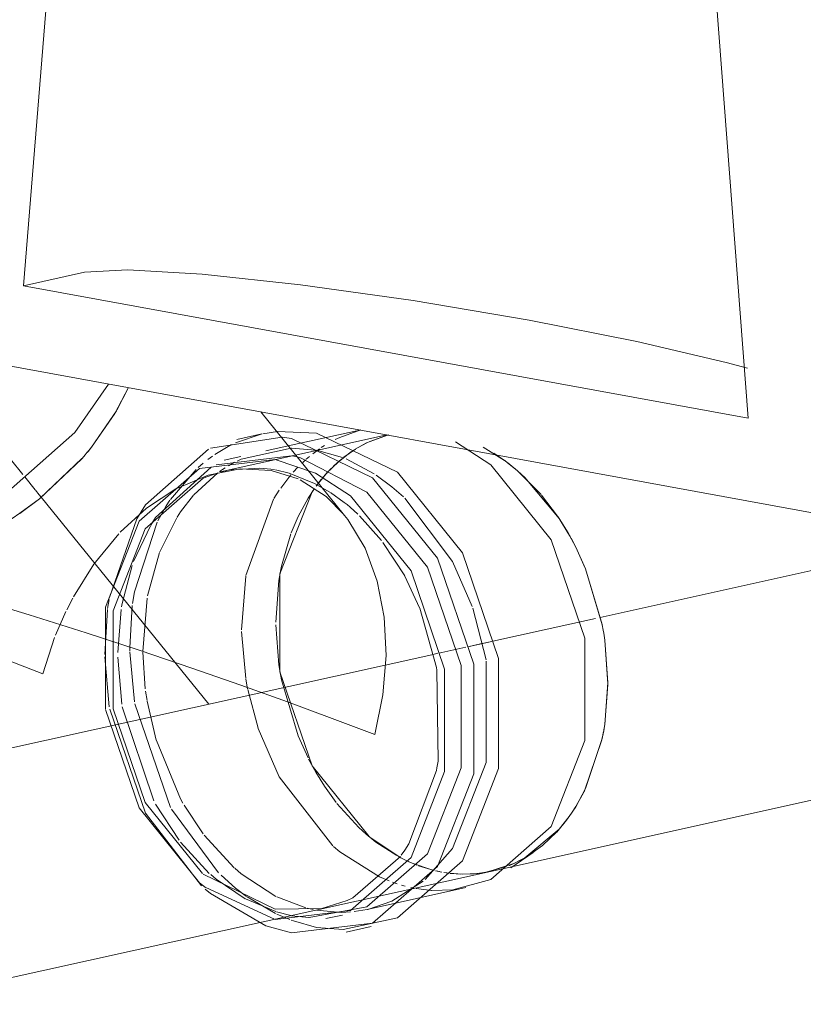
# Model space of a CAD drawing. Header units: millimetres. Extents: x -121 to 29920, y 1231 to 31888.
# Tile 17 of 106: x 8794 to 8986, y 8950 to 9192. Entities that reach past the tile are written whole.
import ezdxf

# ---------------------------------------------------------------- set-up
doc = ezdxf.new("R2010")
doc.units = ezdxf.units.MM
doc.linetypes.add('ADSK_Осевая', pattern=[700, 500, -100, 0, -100])
for name, color, linetype, lineweight in [('P-PIPE-____-CNTR', 3, 'ADSK_Осевая', 20), ('P-PIPE-____-OTLN', 3, 'Continuous', 20), ('P-SANR-FIXT-OTLN', 6, 'Continuous', 20)]:
    doc.layers.add(name, color=color, linetype=linetype, lineweight=lineweight)

# ---------------------------------------------------------------- blocks, each defined once
blk = doc.blocks.new('ADSK_Унитаз напольный_ГОСТ 30493-2017 - Вертикальный выпуск-1554708-3D severage Left')
at = {"layer": 'P-SANR-FIXT-OTLN'}
for p, q in [((-15990.12, 9126.56), (-15977.29, 9286.98)), ((-15825.03, 9259.16), (-15812.48, 9094.09)), ((-15975.17, 9129.87), (-15990.12, 9126.56)), ((-15812.48, 9094.09), (-15990.12, 9126.56)), ((-15788.44, 9069.35), (-16017.89, 9111.29))]:
    blk.add_line(p, q, dxfattribs=at)
blk.add_polyline3d([(-15812.64, 9106.3, 0), (-15817.83, 9107.71, 0), (-15839.72, 9112.87, 0), (-15866.18, 9118.1, 0), (-15894.62, 9122.9, 0), (-15922.24, 9126.79, 0), (-15946.35, 9129.39, 0), (-15964.59, 9130.46, 0), (-15975.17, 9129.87, 0)], dxfattribs=at)
blk = doc.blocks.new('ADSK_ППР_Тройник канализационный_Составной - Тройник канализационный-1666626-3D severage Left')
at = {"layer": 'P-PIPE-____-OTLN', "color": 9}
for p, q in [((-15964.42, 9101.55), (-15967.25, 9096.04)), ((-15967.37, 9095.83), (-15973.48, 9086.96)), ((-15926.72, 9089.41), (-15944.3, 9086.7)), ((-15931.88, 9090.15), (-15938.18, 9088.05)), ((-15931.69, 9090.22), (-15937.81, 9088.87)), ((-15927.84, 9090.77), (-15931.48, 9090.24)), ((-15912.6, 9089.36), (-15913.76, 9088.81)), ((-15973.51, 9086.93), (-15974.34, 9085.91)), ((-15974.34, 9085.91), (-15973.51, 9086.93)), ((-15925.24, 9087.25), (-15930.76, 9086.03)), ((-15918.53, 9086.25), (-15924.4, 9086.74)), ((-15911.92, 9084.41), (-15918.31, 9086.21)), ((-15877.42, 9086.91), (-15872.2, 9083.67)), ((-15975.86, 9084.14), (-15986.05, 9074.43)), ((-15975.05, 9085.07), (-15975.81, 9084.19)), ((-15974.52, 9085.69), (-15975.03, 9085.09)), ((-15975.03, 9085.09), (-15974.52, 9085.69)), ((-15924.43, 9084.86), (-15942.92, 9082.65)), ((-15923.42, 9084.99), (-15941.97, 9080.88)), ((-15936.88, 9084.67), (-15940.91, 9083.78)), ((-15918.55, 9080.61), (-15928.46, 9083.96)), ((-15922.42, 9084.38), (-15924.25, 9084.82)), ((-15904.19, 9080.44), (-15911.06, 9084.07)), ((-15939.56, 9081.37), (-15940.3, 9081.22)), ((-15932.2, 9081.81), (-15939.23, 9081.42)), ((-15872.16, 9083.64), (-15871.47, 9083.13)), ((-15871.43, 9083.09), (-15869.01, 9081.15)), ((-15940.52, 9081.17), (-15941.7, 9080.89)), ((-15922.83, 9079.16), (-15929.41, 9081.2)), ((-15918.8, 9078.06), (-15925.03, 9080.54)), ((-15868.98, 9081.13), (-15863.22, 9075.32)), ((-15920.39, 9074.45), (-15918.82, 9076.83)), ((-15986.23, 9074.29), (-15991.04, 9070.72)), ((-15911.49, 9073.41), (-15914.88, 9075.83)), ((-15863.13, 9075.2), (-15859.18, 9070.02)), ((-15908.19, 9070.54), (-15910.08, 9072.25)), ((-15902.33, 9064.02), (-15907.75, 9070.11)), ((-15859.08, 9069.86), (-15856.66, 9065.99)), ((-15856.64, 9065.95), (-15856.13, 9065.05)), ((-15855.87, 9064.59), (-15854.75, 9062.46)), ((-15896.67, 9055.39), (-15902.01, 9063.59)), ((-15854.72, 9062.41), (-15852.39, 9057.27)), ((-15852.34, 9057.13), (-15848.26, 9043.41)), ((-15927.52, 9054.22), (-15927.14, 9056.5)), ((-15893.05, 9047.55), (-15896.63, 9055.31)), ((-15978.1, 9049.87), (-15979.56, 9047.05)), ((-15979.75, 9046.65), (-15982.31, 9040.84)), ((-15888.88, 9032.9), (-15893, 9047.43)), ((-15876.74, 9034.75), (-15879.96, 9047.42)), ((-15848.25, 9043.36), (-15848.01, 9042.06)), ((-15982.53, 9040.28), (-15985.44, 9031.38)), ((-15847.88, 9041.3), (-15847.62, 9039.62)), ((-15847.61, 9039.57), (-15846.87, 9028.91)), ((-15927.14, 9031.15), (-15927.52, 9033.57)), ((-15888.51, 9009.91), (-15888.77, 9032.27)), ((-15846.87, 9028.74), (-15847.61, 9019.01)), ((-15847.62, 9018.96), (-15847.85, 9017.58)), ((-15848.01, 9016.67), (-15848.3, 9015.24)), ((-15848.32, 9015.13), (-15852.71, 9002.4)), ((-15918.51, 9007.24), (-15920.24, 9010.42)), ((-15895.64, 8989.68), (-15888.9, 9007.63)), ((-15852.76, 9002.31), (-15854.72, 8998.77)), ((-15854.75, 8998.73), (-15856.35, 8996.33)), ((-15857, 8995.43), (-15859.41, 8992.54)), ((-15903.72, 8990.09), (-15906.14, 8992.04)), ((-15859.48, 8992.47), (-15862.86, 8989.26)), ((-15897.62, 8986.22), (-15905.24, 8991.28)), ((-15909.43, 8976.44), (-15897.74, 8986.58)), ((-15869.91, 8984.82), (-15876.32, 8982.76)), ((-15869.51, 8985.02), (-15871.03, 8984.35)), ((-15866.67, 8986.54), (-15867.53, 8986.04)), ((-15871.77, 8984.06), (-15877.04, 8982.63)), ((-15946.12, 8982.23), (-15928.46, 8973.66)), ((-15945.47, 8978.91), (-15928.64, 8971.15)), ((-15890.06, 8978.24), (-15884.89, 8978.37)), ((-15928.46, 8973.66), (-15917.01, 8973.78)), ((-15918.31, 8973.37), (-15912.26, 8972.83)), ((-15909.1, 8973.01), (-15905.85, 8973.55)), ((-15924.43, 8972.01), (-15920.22, 8971.58)), ((-15923.94, 8970.72), (-15918.31, 8969.15)), ((-15918.31, 8969.15), (-15911.79, 8968.65))]:
    blk.add_line(p, q, dxfattribs=at)
at = {"layer": 'P-PIPE-____-OTLN', "color": 22}
for p, q in [((-15911.42, 9070.21), (-15931.97, 9095.59)), ((-15907.65, 9091.14), (-15925.24, 9087.25)), ((-15907.43, 9091.18), (-15912.6, 9089.36)), ((-15918.31, 9090.42), (-15927.84, 9090.77)), ((-15924.43, 9089.07), (-15926.72, 9089.41)), ((-15901.06, 9089.94), (-15923.42, 9084.99)), ((-15973.48, 9086.96), (-15974.58, 9085.62)), ((-15874.85, 9085.44), (-15872, 9083.51)), ((-15888.77, 9032.27), (-15888.88, 9032.9)), ((-15870.65, 8983.74), (-15865.18, 8987.51)), ((-15862.86, 8989.26), (-15866.67, 8986.54)), ((-15867.85, 8985.86), (-15869.91, 8984.82)), ((-16022.95, 8950.28), (-15875.68, 8982.89)), ((-15905.85, 8973.55), (-15881.65, 8978.91)), ((-15916.01, 8971.3), (-15911.97, 8972.19)), ((-15930.76, 8969.54), (-15924.43, 8967.8)), ((-15911.04, 8968), (-15904.92, 8969.35))]:
    blk.add_line(p, q, dxfattribs=at)
at = {"layer": 'P-PIPE-____-OTLN', "color": 10}
for p, q in [((-15906.02, 9087.99), (-15900.63, 9090.01)), ((-15905.24, 9088.36), (-15900.74, 9089.98)), ((-15939.12, 9087.61), (-15943.26, 9085.15)), ((-15917.58, 9086.53), (-15919.24, 9085.31)), ((-15916.36, 9087.33), (-15917.14, 9086.83)), ((-15911.59, 9084.48), (-15908.78, 9086.46)), ((-15909.22, 9086.18), (-15908.48, 9086.64)), ((-15908.38, 9086.7), (-15905.83, 9088.08)), ((-15907.93, 9086.97), (-15906.02, 9087.99)), ((-15943.79, 9084.78), (-15944.93, 9083.94)), ((-15920.98, 9083.85), (-15921.68, 9083.22)), ((-15920.06, 9084.64), (-15920.81, 9084)), ((-15915.11, 9081.3), (-15912.19, 9084)), ((-15912.53, 9083.71), (-15909.7, 9085.86)), ((-15947.81, 9081.5), (-15954.13, 9074.14)), ((-15946.11, 9082.99), (-15947.3, 9081.96)), ((-15941.35, 9081.47), (-15942.12, 9080.94)), ((-15940.71, 9081.89), (-15941.35, 9081.47)), ((-15938.39, 9083.23), (-15939.91, 9082.38)), ((-15928.6, 9081.44), (-15932.2, 9081.81)), ((-15925.03, 9080.54), (-15928.35, 9081.39)), ((-15922.86, 9082.05), (-15924.01, 9080.82)), ((-15915.68, 9080.7), (-15914.67, 9081.74)), ((-15914.1, 9082.3), (-15912.62, 9083.64)), ((-15942.53, 9080.65), (-15948.41, 9075.25)), ((-15924.6, 9080.14), (-15927.08, 9076.93)), ((-15917.85, 9078.13), (-15916.36, 9079.94)), ((-15917.81, 9078.19), (-15917.18, 9078.98)), ((-15916.72, 9079.53), (-15915.26, 9081.15)), ((-15916.36, 9079.95), (-15915.76, 9080.62)), ((-15915.06, 9075.95), (-15918.8, 9078.06)), ((-15918.42, 9077.38), (-15917.99, 9077.96)), ((-15918.39, 9077.42), (-15917.85, 9078.14)), ((-15928.83, 9074.21), (-15935.62, 9055.51)), ((-15927.43, 9076.42), (-15928.74, 9074.36)), ((-15955.16, 9072.54), (-15957.19, 9068.9)), ((-15954.27, 9073.93), (-15955.16, 9072.54)), ((-15962.38, 9069.34), (-15969.09, 9050.09)), ((-15952.56, 9069.63), (-15956.73, 9061.26)), ((-15959.04, 9067.69), (-15963.19, 9058.88)), ((-15956.77, 9061.15), (-15959.78, 9050.45)), ((-15935.66, 9055.3), (-15936.73, 9042.17)), ((-15928.28, 9044.03), (-15927.52, 9054.22)), ((-15959.87, 9049.94), (-15960.93, 9036.81)), ((-15969.18, 9049.56), (-15969.52, 9047.35)), ((-15963.47, 9048.13), (-15964.08, 9037.71)), ((-15969.56, 9047.1), (-15970.24, 9036.07)), ((-15966.23, 9047.09), (-15967.02, 9036.55)), ((-15927.52, 9033.57), (-15928.28, 9043.37)), ((-15936.72, 9041.77), (-15935.66, 9030.19)), ((-15970.23, 9035.53), (-15969.11, 9023.23)), ((-15967.01, 9035.44), (-15966.06, 9023.91)), ((-15964.08, 9037.65), (-15964.07, 9036.99)), ((-15964.07, 9036.73), (-15962.97, 9024.46)), ((-15960.93, 9036.67), (-15960.29, 9027.63)), ((-15935.63, 9030), (-15935.21, 9027.71)), ((-15960.22, 9027.1), (-15959.87, 9024.83)), ((-15935.17, 9027.53), (-15932.63, 9018.06)), ((-15962.89, 9023.98), (-15954.13, 8998.53)), ((-15959.84, 9024.64), (-15957.6, 9015.09)), ((-15965.96, 9023.29), (-15958.19, 9000.16)), ((-15957.76, 8999.35), (-15952, 8990.51)), ((-15953.9, 8998.12), (-15942.31, 8982.56)), ((-15950.76, 8999.14), (-15946.1, 8992.09)), ((-15951.68, 8990.09), (-15944.59, 8982.41)), ((-15945.89, 8991.81), (-15938.51, 8983.8)), ((-15898.62, 8986.76), (-15903.72, 8990.09)), ((-15896.02, 8985.43), (-15898.11, 8986.48)), ((-15895.49, 8985.19), (-15897.62, 8986.22)), ((-15894.82, 8984.9), (-15895.88, 8985.37)), ((-15893.7, 8984.45), (-15895.18, 8985.06)), ((-15890.52, 8983.4), (-15894.36, 8984.72)), ((-15890.26, 8983.33), (-15893.28, 8984.29)), ((-15889.74, 8983.2), (-15890.52, 8983.4)), ((-15889.49, 8983.13), (-15890.26, 8983.33)), ((-15887.57, 8982.72), (-15889.16, 8983.06)), ((-15888.15, 8982.83), (-15888.93, 8983)), ((-15885.57, 8982.42), (-15887.09, 8982.63)), ((-15886.06, 8982.48), (-15887.08, 8982.63)), ((-15883.65, 8982.26), (-15885.57, 8982.42)), ((-15882.63, 8982.21), (-15885.54, 8982.41)), ((-15879.66, 8982.3), (-15883.03, 8982.23)), ((-15878.78, 8982.38), (-15882.61, 8982.21)), ((-15877.04, 8982.63), (-15879.66, 8982.3)), ((-15876.32, 8982.76), (-15878.78, 8982.38)), ((-15902.89, 8981.54), (-15900.51, 8980.54)), ((-15899.69, 8980.23), (-15898.52, 8979.84)), ((-15897.5, 8979.53), (-15896.6, 8979.28)), ((-15895.19, 8978.94), (-15894.54, 8978.81)), ((-15893.85, 8978.68), (-15890.07, 8978.24)), ((-15935.71, 8976.13), (-15928.32, 8973.02)), ((-15935.34, 8976.62), (-15928.37, 8972.53)), ((-15928.02, 8976.63), (-15920.95, 8973.96)), ((-15928.09, 8972.95), (-15924.62, 8972.05)), ((-15920.56, 8973.86), (-15919.12, 8973.52)), ((-15912.26, 8972.83), (-15909.95, 8972.93)), ((-15928.07, 8972.39), (-15924.87, 8971.05)), ((-15924.55, 8970.94), (-15923.94, 8970.72))]:
    blk.add_line(p, q, dxfattribs=at)
at = {"layer": 'P-PIPE-____-OTLN', "color": 22}
for points in [[(-16040.45, 9062.38, 0), (-16019.24, 9063.55, 0), (-15996.81, 9073.59, 0), (-15977.59, 9090.52, 0), (-15969.34, 9102.44, 0)], [(-15964.41, 9101.58, 0), (-15967.74, 9095.2, 0), (-15973.51, 9086.93, 0)], [(-15973.51, 9086.93, 0), (-15967.74, 9095.2, 0), (-15964.41, 9101.58, 0)], [(-15924.43, 8967.8, 0), (-15904.55, 8970.17, 0), (-15888.61, 8984.08, 0), (-15879.76, 9006.78, 0), (-15879.76, 9033.76, 0), (-15888.61, 9059.69, 0), (-15904.55, 9079.43, 0), (-15924.43, 9089.07, 0)], [(-15911.79, 8968.65, 0), (-15898.43, 8971.52, 0), (-15882.49, 8985.44, 0), (-15873.64, 9008.13, 0), (-15873.64, 9035.12, 0), (-15882.49, 9061.05, 0), (-15898.43, 9080.78, 0), (-15918.31, 9090.42, 0)], [(-15884.89, 8978.37, 0), (-15875.6, 8980.93, 0), (-15860.77, 8993.88, 0), (-15852.53, 9015, 0), (-15852.53, 9040.11, 0), (-15860.77, 9064.23, 0), (-15875.6, 9082.6, 0), (-15884.24, 9088.24, 0)], [(-15975.03, 9085.09, 0), (-15975.89, 9084.1, 0), (-15986.27, 9074.26, 0), (-15991.09, 9070.69, 0)], [(-15991.09, 9070.69, 0), (-15986.27, 9074.26, 0), (-15975.89, 9084.1, 0), (-15975.03, 9085.09, 0)], [(-15920.1, 8971.58, 0), (-15905.93, 8974.22, 0), (-15891.09, 8987.16, 0), (-15882.86, 9008.28, 0), (-15882.86, 9033.39, 0), (-15891.09, 9057.52, 0), (-15905.93, 9075.89, 0), (-15922.42, 9084.38, 0)], [(-15871.47, 9083.13, 0), (-15869.91, 9081.9, 0), (-15868.98, 9081.13, 0)], [(-15928.46, 8971.12, 0), (-15909.96, 8973.32, 0), (-15895.13, 8986.27, 0), (-15886.9, 9007.39, 0), (-15886.9, 9032.5, 0), (-15895.13, 9056.63, 0), (-15909.96, 9074.99, 0), (-15918.55, 9080.61, 0)], [(-15869.01, 9081.15, 0), (-15867.22, 9079.53, 0), (-15858.79, 9069.43, 0), (-15856.64, 9065.95, 0)], [(-15910.08, 9072.25, 0), (-15910.8, 9072.85, 0), (-15911.49, 9073.41, 0)], [(-15991.04, 9070.72, 0), (-15992.93, 9069.46, 0), (-15994.54, 9068.44, 0)], [(-15904.02, 9016.5, 0), (-15902.04, 9026.17, 0), (-15901.25, 9035.83, 0), (-15901.7, 9045.22, 0), (-15903.42, 9054.09, 0), (-15906.41, 9062.17, 0), (-15910.62, 9069.18, 0), (-15911.42, 9070.21, 0)], [(-15856.66, 9065.99, 0), (-15855.75, 9064.37, 0), (-15854.72, 9062.41, 0)], [(-15854.75, 9062.46, 0), (-15852.32, 9057.09, 0), (-15848.25, 9043.35, 0), (-15848.01, 9042.04, 0)], [(-16034.02, 9058.04, 0), (-16019.34, 9054.67, 0), (-16003.64, 9050.32, 0), (-15988.77, 9045.84, 0), (-15974.77, 9041.4, 0), (-15961.52, 9037.04, 0), (-15948.91, 9032.76, 0), (-15936.89, 9028.56, 0), (-15925.41, 9024.45, 0), (-15914.46, 9020.43, 0), (-15904.02, 9016.5, 0)], [(-15848.01, 9042.06, 0), (-15847.89, 9041.33, 0), (-15847.61, 9039.57, 0)], [(-15847.62, 9039.62, 0), (-15846.87, 9029.15, 0), (-15847.62, 9018.96, 0)], [(-15847.61, 9019.01, 0), (-15847.89, 9017.35, 0), (-15848.01, 9016.67, 0)], [(-15847.92, 9017.18, 0), (-15848.25, 9015.46, 0), (-15852.32, 9003.21, 0), (-15854.75, 8998.73, 0)], [(-15888.9, 9007.63, 0), (-15888.77, 9008.3, 0), (-15888.51, 9009.91, 0)], [(-15854.72, 8998.77, 0), (-15855.75, 8997.18, 0), (-15857, 8995.43, 0)], [(-15856.35, 8996.33, 0), (-15858.79, 8993.24, 0), (-15867.22, 8986.22, 0), (-15869.12, 8985.2, 0)], [(-15897.52, 8986.88, 0), (-15896.63, 8988.13, 0), (-15895.64, 8989.68, 0)], [(-15917.01, 8973.78, 0), (-15910.8, 8975.77, 0), (-15909.43, 8976.44, 0)]]:
    blk.add_polyline3d(points, dxfattribs=at)
at = {"layer": 'P-PIPE-____-OTLN', "color": 9}
for points in [[(-15944.79, 9086.47, 0), (-15960.25, 9072.78, 0), (-15962.38, 9069.34, 0)], [(-15928.46, 9083.96, 0), (-15946.96, 9081.75, 0), (-15961.79, 9068.81, 0), (-15970.02, 9047.69, 0), (-15970.06, 9022.79, 0)], [(-15929.41, 9081.2, 0), (-15937.02, 9081.61, 0), (-15944.84, 9080.12, 0), (-15952.58, 9076.85, 0)], [(-15942.69, 9080.6, 0), (-15946.12, 9079.31, 0), (-15960.29, 9066.95, 0), (-15968.15, 9046.78, 0), (-15968.15, 9022.8, 0), (-15960.29, 8999.77, 0), (-15946.29, 8982.36, 0)], [(-15911.58, 9070.4, 0), (-15915.97, 9074.85, 0), (-15922.31, 9078.92, 0)], [(-15896.99, 9074.76, 0), (-15899.81, 9077.24, 0), (-15903.65, 9080.1, 0)], [(-15952.78, 9076.74, 0), (-15959.98, 9071.96, 0), (-15966.42, 9066.08, 0)], [(-15905.41, 8991.42, 0), (-15919.4, 9008.82, 0), (-15927.26, 9031.86, 0), (-15927.26, 9055.84, 0), (-15919.4, 9076, 0), (-15918.84, 9076.81, 0)], [(-15880.11, 9047.86, 0), (-15884.97, 9058.87, 0), (-15896.67, 9074.45, 0)], [(-15966.81, 9065.67, 0), (-15972.89, 9058.23, 0), (-15977.88, 9050.26, 0)], [(-15985.44, 9031.38, 0), (-15995.34, 9035.21, 0), (-16004.69, 9038.94, 0), (-16006.42, 9039.64, 0)], [(-15891.67, 8980.87, 0), (-15884.97, 8988.52, 0), (-15876.74, 9009.64, 0), (-15876.69, 9034.42, 0)], [(-15970.02, 9022.58, 0), (-15961.79, 8998.45, 0), (-15946.96, 8980.09, 0), (-15945.54, 8978.96, 0)], [(-15905.71, 8973.58, 0), (-15899.81, 8975.57, 0), (-15892.12, 8980.47, 0)], [(-15945.62, 8978.55, 0), (-15944.3, 8977.44, 0), (-15930.76, 8969.54, 0)]]:
    blk.add_polyline3d(points, dxfattribs=at)
at = {"layer": 'P-PIPE-____-OTLN', "color": 10}
for points in [[(-15924.49, 9086.74, 0), (-15936.8, 9084, 0), (-15937.76, 9083.55, 0)], [(-15944.14, 9082.06, 0), (-15957.76, 9069.7, 0), (-15958.95, 9067.84, 0)], [(-15948.45, 9075.2, 0), (-15951.64, 9071.06, 0), (-15952.5, 9069.74, 0)], [(-15924.52, 9065.94, 0), (-15922.83, 9069.97, 0), (-15920.39, 9074.45, 0)], [(-15957.38, 9068.52, 0), (-15962.97, 9051.44, 0), (-15963.42, 9048.57, 0)], [(-15927.14, 9056.5, 0), (-15926.89, 9057.72, 0), (-15924.6, 9065.73, 0)], [(-15963.54, 9057.91, 0), (-15965.99, 9048.58, 0), (-15966.13, 9047.77, 0)], [(-15920.39, 9010.73, 0), (-15922.83, 9016.1, 0), (-15926.89, 9029.84, 0), (-15927.14, 9031.15, 0)], [(-15969.02, 9022.69, 0), (-15960.25, 8997.17, 0), (-15946.53, 8979.36, 0)], [(-15932.59, 9017.94, 0), (-15927.43, 9006.06, 0), (-15914.3, 8989.16, 0)], [(-15957.57, 9014.99, 0), (-15951.64, 9000.7, 0), (-15951.06, 8999.65, 0)], [(-15913.46, 8999.75, 0), (-15916.36, 9003.76, 0), (-15918.51, 9007.24, 0)], [(-15906.14, 8992.04, 0), (-15907.93, 8993.66, 0), (-15913.32, 8999.58, 0)], [(-15914.14, 8989.01, 0), (-15912.6, 8987.69, 0), (-15902.89, 8981.54, 0)], [(-15938.35, 8983.65, 0), (-15936.8, 8982.33, 0), (-15928.3, 8976.76, 0)], [(-15944.23, 8982.09, 0), (-15942.92, 8980.98, 0), (-15935.8, 8976.18, 0)], [(-15941.69, 8981.95, 0), (-15938.18, 8978.79, 0), (-15935.46, 8976.71, 0)]]:
    blk.add_polyline3d(points, dxfattribs=at)

msp = doc.modelspace()

# ---------------------------------------------------------------- linework, layer by layer
at = {"layer": 'P-PIPE-____-CNTR', "color": 9}
for p, q in [((9222.7, 9108.64), (8936.1, 9045.18)), ((9222.7, 9108.64), (8936.1, 9045.18)), ((8840.16, 9023.94), (8799.08, 9074.69)), ((8894.83, 9036.04), (8788.83, 9012.57))]:
    msp.add_line(p, q, dxfattribs=at)
at = {"layer": 'P-PIPE-____-CNTR', "color": 10}
for p, q in [((8794.61, 9080.21), (8779.63, 9098.71)), ((8797.6, 9076.51), (8795.02, 9079.7)), ((8798.59, 9075.29), (8797.7, 9076.38)), ((8799.08, 9074.69), (8798.59, 9075.29)), ((8934.97, 9044.93), (8909.81, 9039.36)), ((8934.97, 9044.93), (8909.81, 9039.36)), ((8903.16, 9037.89), (8897.32, 9036.59)), ((8903.16, 9037.89), (8897.32, 9036.59)), ((8909.58, 9039.31), (8903.69, 9038)), ((8906.8, 9038.69), (8903.69, 9038)), ((8909.58, 9039.31), (8906.8, 9038.69)), ((8896.34, 9036.38), (8894.83, 9036.04)), ((8897.32, 9036.59), (8896.65, 9036.44))]:
    msp.add_line(p, q, dxfattribs=at)
at = {"layer": 'P-PIPE-____-OTLN', "color": 10}
for p, q in [((8884.27, 9090.01), (8878.87, 9087.99)), ((8876.41, 9086.64), (8875.68, 9086.18)), ((8878.87, 9087.99), (8876.96, 9086.97)), ((8875.2, 9085.86), (8872.36, 9083.71)), ((8870.22, 9081.74), (8869.21, 9080.7)), ((8872.27, 9083.64), (8870.79, 9082.3)), ((8868.53, 9079.94), (8867.04, 9078.13)), ((8869.14, 9080.62), (8868.53, 9079.95)), ((8866.91, 9077.96), (8866.47, 9077.38)), ((8857.37, 9054.25), (8856.61, 9044.03)), ((8856.62, 9043.35), (8857.37, 9033.54)), ((8881.18, 8990.09), (8886.28, 8986.76)), ((8886.78, 8986.48), (8888.87, 8985.43)), ((8889.01, 8985.37), (8890.08, 8984.9)), ((8890.53, 8984.72), (8894.38, 8983.4)), ((8894.38, 8983.4), (8895.16, 8983.2)), ((8895.73, 8983.06), (8897.32, 8982.72)), ((8897.81, 8982.63), (8899.33, 8982.42)), ((8899.33, 8982.42), (8901.24, 8982.26)), ((8901.86, 8982.23), (8905.23, 8982.3)), ((8905.23, 8982.3), (8907.85, 8982.63))]:
    msp.add_line(p, q, dxfattribs=at)
at = {"layer": 'P-PIPE-____-OTLN', "color": 22}
for p, q in [((8912.9, 9083.51), (8910.04, 9085.44)), ((8909.21, 8982.89), (9237.08, 9055.49)), ((8938.03, 9029.15), (8937.27, 9039.64)), ((8937.27, 9018.94), (8938.03, 9029.15))]:
    msp.add_line(p, q, dxfattribs=at)
at = {"layer": 'P-PIPE-____-OTLN', "color": 9}
for p, q in [((8915.88, 9081.15), (8913.46, 9083.09)), ((8866.07, 9076.83), (8864.5, 9074.45)), ((8928.77, 9065.05), (8928.26, 9065.95)), ((8930.14, 9062.46), (8929.02, 9064.59)), ((8857.75, 9056.5), (8857.37, 9054.25)), ((8937.27, 9039.64), (8937.01, 9041.31)), ((8857.37, 9033.54), (8857.75, 9031.15)), ((8937.04, 9017.57), (8937.27, 9018.94)), ((8864.66, 9010.42), (8866.38, 9007.24)), ((8928.54, 8996.33), (8930.14, 8998.73)), ((8878.76, 8992.04), (8881.18, 8990.09)), ((8913.87, 8984.35), (8915.39, 8985.02)), ((8907.85, 8982.63), (8913.12, 8984.06))]:
    msp.add_line(p, q, dxfattribs=at)
at = {"layer": 'P-PIPE-____-OTLN', "color": 22}
for points in [[(8928.26, 9065.95, 0), (8926.1, 9069.43, 0), (8917.67, 9079.53, 0), (8915.88, 9081.15, 0)], [(8936.88, 9042.04, 0), (8936.64, 9043.35, 0), (8932.57, 9057.09, 0), (8930.14, 9062.46, 0)], [(8930.14, 8998.73, 0), (8932.57, 9003.21, 0), (8936.64, 9015.46, 0), (8936.97, 9017.18, 0)], [(8915.77, 8985.2, 0), (8917.67, 8986.22, 0), (8926.1, 8993.24, 0), (8928.54, 8996.33, 0)]]:
    msp.add_polyline3d(points, dxfattribs=at)
at = {"layer": 'P-PIPE-____-OTLN', "color": 10}
for points in [[(8864.5, 9074.45, 0), (8862.06, 9069.97, 0), (8860.37, 9065.94, 0)], [(8860.29, 9065.73, 0), (8858, 9057.72, 0), (8857.75, 9056.5, 0)], [(8857.75, 9031.15, 0), (8858, 9029.84, 0), (8862.06, 9016.1, 0), (8864.5, 9010.73, 0)], [(8866.38, 9007.24, 0), (8868.53, 9003.76, 0), (8871.43, 8999.75, 0)], [(8871.57, 8999.58, 0), (8876.96, 8993.66, 0), (8878.76, 8992.04, 0)]]:
    msp.add_polyline3d(points, dxfattribs=at)

# ---------------------------------------------------------------- block references
at = {"layer": 'P-PIPE-____-OTLN', "color": 22}
msp.add_blockref('ADSK_ППР_Тройник канализационный_Составной - Тройник канализационный-1666626-3D severage Left', (24784.89, 0), dxfattribs=at)
at = {"layer": 'P-SANR-FIXT-OTLN'}
msp.add_blockref('ADSK_Унитаз напольный_ГОСТ 30493-2017 - Вертикальный выпуск-1554708-3D severage Left', (24784.89, 0), dxfattribs=at)

doc.saveas('drawing.dxf')
